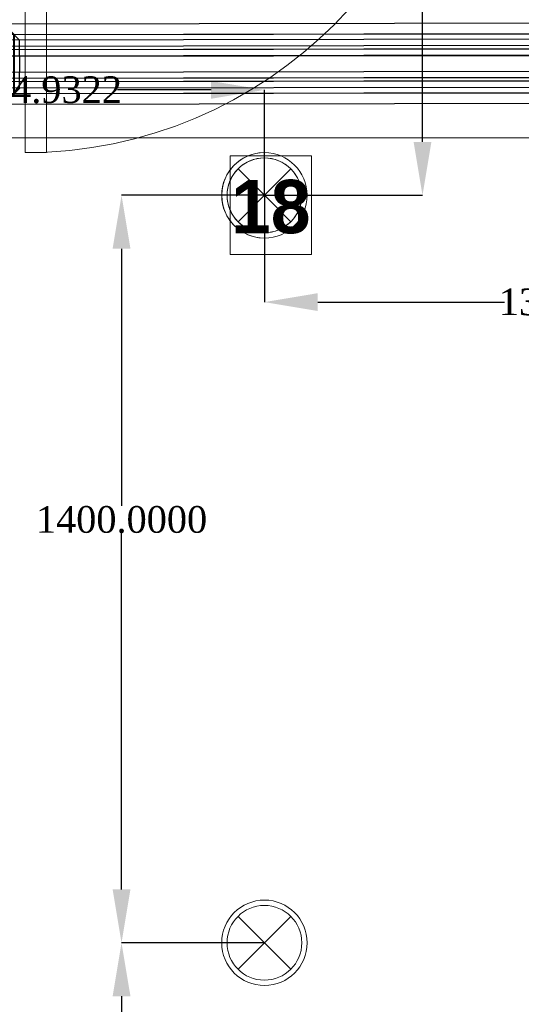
# Model space of a CAD drawing. Header units: millimetres. Extents: x 0 to 88385, y 0 to 41127.
# Tile 127 of 244: x 73609 to 74549, y 18373 to 20217. Entities that reach past the tile are written whole.
import ezdxf

# ---------------------------------------------------------------- set-up
doc = ezdxf.new("R2010")
doc.units = ezdxf.units.MM
doc.header["$MEASUREMENT"] = 0
doc.set_wipeout_variables(frame=1)
for name, color, linetype in [('- განათება', 7, 'Continuous'), ('- მექანიკური ნაწილი', 7, 'Continuous'), ('Edges', 7, 'Continuous'), ('New_Structural - Bearing', 7, 'Continuous')]:
    doc.layers.add(name, color=color, linetype=linetype)
for name, color, linetype, lineweight in [('2D Drafting - General_Pen_No__2', 8, 'Continuous', 15), ('New_Annotation - Text_Pen_No__20', 1, 'Continuous', 0), ('New_Archicad Doors_Pen_No__1', 7, 'Continuous', 13)]:
    doc.layers.add(name, color=color, linetype=linetype, lineweight=lineweight)
doc.layers.add('New_Interior - Lamp_Pen_No__77', color=7, linetype='Continuous', lineweight=20, true_color=0xffeb28)
doc.styles.add('GENERATED_STYLE_3', font='txt')
doc.styles.get("Standard").update_dxf_attribs({"font": 'sylfaen.ttf'})
doc.dimstyles.get("Standard").update_dxf_attribs({"dimtxt": 0.18, "dimasz": 0.18, "dimexe": 0.18, "dimexo": 0.0625, "dimgap": 0.09, "dimtad": 0, "dimtih": 1, "dimtoh": 1, "dimdec": 4, "dimzin": 0, "dimdsep": 46, "dimtxsty": 'Standard', "dimcen": 0.09, "dimadec": 0, "dimazin": 0, "dimtfac": 1, "dimtdec": 4, "dimtofl": 0, "dimtmove": 0, "dimatfit": 3, "dimfxl": 1, "dimtolj": 1, "dimtzin": 0, "dimarcsym": 0})

# ---------------------------------------------------------------- blocks, each defined once
blk = doc.blocks.new('Door_3')
at = {"layer": 'New_Archicad Doors_Pen_No__1', "color": 7, "linetype": 'Continuous', "lineweight": 13}
for p, q in [((370, 0), (370, 820)), ((370, 820), (410, 820)), ((410, 820), (410, 0)), ((-487, 0), (-487, 19)), ((-487, 19), (-437, 19)), ((-437, 19), (-437, 0)), ((437, 19), (487, 19)), ((437, 0), (437, 19)), ((487, 19), (487, 0)), ((-437, 0), (-487, 0)), ((-450, 0), (-487, 0)), ((-450, 0), (-487, 0)), ((-410, 0), (-450, 0)), ((-450, 0), (-450, -115)), ((-450, 0), (-450, -10)), ((-450, 0), (-450, -10)), ((-410, -115), (-410, 0)), ((410, 0), (370, 0)), ((450, 0), (410, 0)), ((410, 0), (410, -115)), ((487, 0), (437, 0)), ((450, -115), (450, 0)), ((450, 0), (450, -10)), ((450, 0), (450, -10)), ((450, 0), (487, 0)), ((450, 0), (487, 0)), ((-450, -10), (-450, -90)), ((-450, -10), (-450, -90)), ((450, -10), (450, -90)), ((450, -10), (450, -90)), ((-450, -90), (-450, -100)), ((-450, -90), (-450, -100)), ((450, -90), (450, -100)), ((450, -90), (450, -100)), ((-487, -119), (-487, -100)), ((-487, -100), (-437, -100)), ((-450, -100), (-487, -100)), ((-450, -100), (-487, -100)), ((-437, -100), (-437, -119)), ((437, -100), (487, -100)), ((437, -119), (437, -100)), ((450, -100), (487, -100)), ((450, -100), (487, -100)), ((487, -100), (487, -119)), ((-437, -119), (-487, -119)), ((-450, -115), (-410, -115)), ((410, -115), (450, -115)), ((487, -119), (437, -119))]:
    blk.add_line(p, q, dxfattribs=at)
blk.add_arc((410, 0), 820, 90, 180, dxfattribs=at)
blk = doc.blocks.new('Wall_46', base_point=(2382.1, 20888))
at = {"layer": 'New_Archicad Doors_Pen_No__1', "color": 7, "linetype": 'Continuous', "lineweight": 13, "zscale": 1000, "rotation": 180}
blk.add_blockref('Door_3', (-10211.1, 20788), dxfattribs=at)
blk = doc.blocks.new('lineardiffplan')
at = {"layer": 'Edges'}
for p, q in [((392.8, 274.9), (392.8, 274.6)), ((393.1, 274.9), (392.8, 274.9)), ((422.8, 244.9), (392.8, 274.9)), ((392.8, 274.6), (392.9, 274.5)), ((392.9, 125.2), (392.9, 274.5)), ((412.4, 255), (392.9, 274.5)), ((393.1, 274.9), (393.2, 274.8)), ((393.2, 274.8), (412.7, 255.3)), ((1462.8, 244.9), (1492.8, 274.9)), ((1472.9, 255.3), (1492.4, 274.8)), ((1473.2, 254.9), (1492.8, 274.5)), ((1492.4, 274.8), (1492.5, 274.9)), ((1492.8, 274.9), (1492.5, 274.9)), ((1492.8, 274.5), (1492.8, 274.9)), ((1492.8, 274.5), (1492.8, 274.5)), ((1492.8, 125.4), (1492.8, 274.5)), ((1492.8, 255.3), (392.9, 255.3)), ((392.9, 254.9), (1492.8, 254.9)), ((392.9, 244.9), (1492.8, 244.9)), ((412.4, 144.7), (412.4, 255)), ((412.8, 254.6), (412.4, 255)), ((412.7, 255.3), (413.1, 254.9)), ((412.8, 145.1), (412.8, 254.6)), ((412.8, 254.6), (422.8, 244.6)), ((413.1, 254.9), (423.1, 244.9)), ((422.8, 244.6), (422.8, 244.9)), ((422.8, 244.9), (423.1, 244.9)), ((422.8, 244.6), (422.8, 244.6)), ((422.8, 244.6), (422.8, 233.2)), ((423.1, 244.9), (423.1, 244.9)), ((1472.5, 254.9), (1462.5, 244.9)), ((1462.5, 244.9), (1462.5, 244.9)), ((1462.5, 244.9), (1462.8, 244.9)), ((1462.8, 244.9), (1462.9, 244.6)), ((1462.8, 244.5), (1462.9, 244.6)), ((1462.8, 233.2), (1462.8, 244.5)), ((1462.9, 244.6), (1472.8, 254.5)), ((1472.9, 255.3), (1472.5, 254.9)), ((1472.8, 254.5), (1473.2, 254.9)), ((1472.8, 254.5), (1472.8, 145.3)), ((1473.2, 144.9), (1473.2, 254.9)), ((392.9, 233.2), (1492.8, 233.2)), ((392.9, 233), (1492.8, 233)), ((392.9, 226.8), (1492.8, 226.8)), ((392.9, 226.5), (1492.8, 226.5)), ((422.8, 233), (422.8, 233.2)), ((422.8, 226.8), (422.8, 233)), ((422.8, 226.5), (422.8, 226.8)), ((422.8, 214.9), (422.8, 226.5)), ((1462.8, 233), (1462.8, 233.2)), ((1462.8, 226.8), (1462.8, 233)), ((1462.8, 226.5), (1462.8, 226.8)), ((1462.8, 214.9), (1462.8, 226.5)), ((392.9, 214.9), (1492.8, 214.9)), ((1492.8, 214.8), (392.9, 214.8)), ((422.4, 214.9), (422.3, 214.9)), ((422.8, 214.9), (422.4, 214.9)), ((422.8, 184.9), (422.8, 214.9)), ((423.2, 214.9), (422.8, 214.9)), ((423.2, 214.8), (422.8, 214.9)), ((423.2, 214.8), (423.2, 214.9)), ((423.2, 214.8), (423.2, 184.9)), ((1462.8, 214.9), (1462.4, 214.9)), ((1462.4, 214.9), (1462.4, 214.8)), ((1462.8, 214.9), (1462.4, 214.8)), ((1462.4, 184.9), (1462.4, 214.8)), ((1462.8, 214.9), (1462.8, 184.9)), ((1462.8, 214.9), (1463.2, 214.9)), ((1463.2, 214.9), (1463.3, 214.9)), ((1492.8, 184.9), (392.9, 184.9)), ((422.4, 184.9), (422.3, 184.9)), ((422.8, 184.9), (422.4, 184.9)), ((422.8, 184.9), (423.2, 184.9)), ((422.8, 173.2), (422.8, 184.9)), ((1462.4, 184.9), (1462.8, 184.9)), ((1462.8, 173.2), (1462.8, 184.9)), ((1463.2, 184.9), (1462.8, 184.9)), ((1463.2, 184.9), (1463.3, 184.9)), ((392.9, 173.2), (1492.8, 173.2)), ((392.9, 173), (1492.8, 173)), ((392.9, 166.8), (1492.8, 166.8)), ((392.9, 166.5), (1492.8, 166.5)), ((422.8, 173), (422.8, 173.2)), ((422.8, 173), (422.8, 166.8)), ((422.8, 166.5), (422.8, 166.8)), ((422.8, 155.1), (422.8, 166.5)), ((1462.8, 173), (1462.8, 173.2)), ((1462.8, 166.8), (1462.8, 173)), ((1462.8, 166.5), (1462.8, 166.8)), ((1462.8, 155.3), (1462.8, 166.5)), ((392.8, 124.9), (422.8, 154.9)), ((392.9, 154.9), (1492.8, 154.9)), ((412.8, 145.1), (422.8, 155.1)), ((423.1, 154.8), (413.1, 144.9)), ((422.8, 154.9), (422.8, 155.1)), ((422.8, 155.1), (422.8, 155.1)), ((423.1, 154.8), (422.8, 154.9)), ((423.1, 154.8), (423.1, 154.9)), ((1462.5, 154.8), (1462.4, 154.9)), ((1462.8, 154.9), (1462.5, 154.8)), ((1462.5, 154.8), (1472.4, 144.9)), ((1462.9, 155.2), (1462.8, 155.3)), ((1462.9, 155.2), (1462.8, 154.9)), ((1462.8, 154.9), (1492.8, 124.9)), ((1472.8, 145.3), (1462.9, 155.2)), ((1492.8, 144.9), (392.9, 144.9)), ((392.9, 125.2), (412.4, 144.7)), ((392.9, 144.5), (1492.8, 144.5)), ((412.7, 144.5), (393.2, 124.9)), ((412.8, 145.1), (412.4, 144.7)), ((412.7, 144.5), (413.1, 144.9)), ((1472.4, 144.9), (1472.8, 144.5)), ((1473.2, 144.9), (1472.8, 145.3)), ((1472.8, 144.5), (1492.4, 124.9)), ((1473.2, 144.9), (1492.8, 125.4)), ((392.9, 125.2), (392.8, 125.1)), ((392.8, 125.1), (392.8, 124.9)), ((392.8, 124.9), (393.1, 124.9)), ((393.2, 124.9), (393.1, 124.9)), ((1492.4, 124.9), (1492.8, 124.9)), ((1492.4, 124.9), (1492.4, 124.9)), ((1492.8, 125.3), (1492.8, 125.4)), ((1492.8, 124.9), (1492.8, 125.3))]:
    blk.add_line(p, q, dxfattribs=at)
blk.add_lwpolyline([(393.2, 274.8), (1492.8, 274.8), (1492.8, 124.9), (393.2, 124.9)], close=True, dxfattribs=at)
blk = doc.blocks.new('Recessed Spot')
at = {"layer": 'New_Interior - Lamp_Pen_No__77', "color": 2, "linetype": 'Continuous', "lineweight": 20, "true_color": 0xffeb28}
for q in [(-49.5, 49.5), (49.5, 49.5), (-49.5, -49.5), (49.5, -49.5)]:
    blk.add_line((0, 0), q, dxfattribs=at)
at = {"layer": 'New_Interior - Lamp_Pen_No__77', "color": 2, "linetype": 'Continuous', "lineweight": 20, "true_color": 0xffeb28, "flags": 128}
blk.add_lwpolyline([(80, 0, 1), (-80, 0, 1)], format="xyb", close=True, dxfattribs=at)
at = {"layer": 'New_Interior - Lamp_Pen_No__77', "color": 2, "linetype": 'Continuous', "lineweight": 20, "true_color": 0xffeb28}
blk.add_circle((0, 0), 70, dxfattribs=at)
blk = doc.blocks.new('*D972')
at = {"layer": '- განათება', "color": 0, "lineweight": -2, "transparency": 16777216}
for p, q in [((74067.7, 18488), (73799.8, 18488)), ((73800, 18388), (73800, 17806.1)), ((73800, 17188), (73800, 17754.8)), ((74067.7, 17088), (73799.8, 17088))]:
    blk.add_line(p, q, dxfattribs=at)
at = {"layer": '- განათება', "color": 0, "transparency": 16777216}
for points in [[(73783.3, 18388), (73816.7, 18388), (73800, 18488)], [(73783.3, 17188), (73816.7, 17188), (73800, 17088)]]:
    blk.add_solid(points, dxfattribs=at)
at = {"layer": 'Defpoints', "color": 0, "transparency": 16777216}
for p in [(74067.7, 18488), (73800, 17088), (74067.7, 17088)]:
    blk.add_point(p, dxfattribs=at)
at = {"layer": '- განათება', "color": 0, "transparency": 16777216, "insert": (73800, 17780.4), "char_height": 50, "attachment_point": 5}
blk.add_mtext('\\A1;{\\fSylfaen|b0|i0|c0|p18;1400.0000}', dxfattribs=at)
blk = doc.blocks.new('*D973')
at = {"layer": '- განათება', "color": 0, "lineweight": -2, "transparency": 16777216}
for p, q in [((74067.7, 19888), (73799.8, 19888)), ((73800, 19788), (73800, 19306.1)), ((73800, 18588), (73800, 19254.8)), ((74067.7, 18488), (73799.8, 18488))]:
    blk.add_line(p, q, dxfattribs=at)
at = {"layer": '- განათება', "color": 0, "transparency": 16777216}
for points in [[(73783.3, 19788), (73816.7, 19788), (73800, 19888)], [(73783.3, 18588), (73816.7, 18588), (73800, 18488)]]:
    blk.add_solid(points, dxfattribs=at)
at = {"layer": 'Defpoints', "color": 0, "transparency": 16777216}
for p in [(74067.7, 19888), (73800, 18488), (74067.7, 18488)]:
    blk.add_point(p, dxfattribs=at)
at = {"layer": '- განათება', "color": 0, "transparency": 16777216, "insert": (73800, 19280.4), "char_height": 50, "attachment_point": 5}
blk.add_mtext('\\A1;{\\fSylfaen|b0|i0|c0|p18;1400.0000}', dxfattribs=at)
blk = doc.blocks.new('*D977')
at = {"layer": '- განათება', "color": 0, "lineweight": -2, "transparency": 16777216}
for p, q in [((73720.3, 20788), (74364.2, 20788)), ((74364, 20688), (74364, 20391.7)), ((74364, 19988), (74364, 20340.3)), ((74067.8, 19888), (74364.2, 19888))]:
    blk.add_line(p, q, dxfattribs=at)
at = {"layer": '- განათება', "color": 0, "transparency": 16777216}
for points in [[(74347.3, 20688), (74380.7, 20688), (74364, 20788)], [(74347.3, 19988), (74380.7, 19988), (74364, 19888)]]:
    blk.add_solid(points, dxfattribs=at)
at = {"layer": 'Defpoints', "color": 0, "transparency": 16777216}
for p in [(73720.3, 20788), (74067.7, 19888), (74364, 19888)]:
    blk.add_point(p, dxfattribs=at)
at = {"layer": '- განათება', "color": 0, "transparency": 16777216, "insert": (74364, 20366), "char_height": 50, "attachment_point": 5}
blk.add_mtext('\\A1;{\\fSylfaen|b0|i0|c0|p18;900.0000}', dxfattribs=at)
blk = doc.blocks.new('*D978')
at = {"layer": '- განათება', "color": 0, "lineweight": -2, "transparency": 16777216}
for p, q in [((73302.8, 19859.8), (73302.8, 20085.6)), ((73402.8, 20085.4), (73526.1, 20085.4)), ((73967.7, 20085.4), (73792.2, 20085.4)), ((74067.7, 19888), (74067.7, 20085.6))]:
    blk.add_line(p, q, dxfattribs=at)
at = {"layer": '- განათება', "color": 0, "transparency": 16777216}
for points in [[(73402.8, 20102.1), (73402.8, 20068.8), (73302.8, 20085.4)], [(73967.7, 20102.1), (73967.7, 20068.8), (74067.7, 20085.4)]]:
    blk.add_solid(points, dxfattribs=at)
at = {"layer": 'Defpoints', "color": 0, "transparency": 16777216}
for p in [(74067.7, 20085.4), (74067.7, 19888), (73302.8, 19859.7)]:
    blk.add_point(p, dxfattribs=at)
at = {"layer": '- განათება', "color": 0, "transparency": 16777216, "insert": (73659.2, 20085.4), "char_height": 50, "attachment_point": 5}
blk.add_mtext('\\A1;{\\fSylfaen|b0|i0|c0|p18;764.9322}', dxfattribs=at)
blk = doc.blocks.new('*D979')
at = {"layer": '- განათება', "color": 0, "lineweight": -2, "transparency": 16777216}
for p, q in [((74067.7, 19887.9), (74067.7, 19687.8)), ((75367.7, 19887.9), (75367.7, 19687.8)), ((74167.7, 19688), (74517.9, 19688)), ((75267.7, 19688), (74817.1, 19688))]:
    blk.add_line(p, q, dxfattribs=at)
at = {"layer": '- განათება', "color": 0, "transparency": 16777216}
for points in [[(74167.7, 19704.7), (74167.7, 19671.3), (74067.7, 19688)], [(75267.7, 19704.7), (75267.7, 19671.3), (75367.7, 19688)]]:
    blk.add_solid(points, dxfattribs=at)
at = {"layer": 'Defpoints', "color": 0, "transparency": 16777216}
for p in [(74067.7, 19888), (75367.7, 19888), (74067.7, 19688)]:
    blk.add_point(p, dxfattribs=at)
at = {"layer": '- განათება', "color": 0, "transparency": 16777216, "insert": (74667.5, 19688), "char_height": 50, "attachment_point": 5}
blk.add_mtext('\\A1;{\\fSylfaen|b0|i0|c0|p18;1300.0000}', dxfattribs=at)
blk = doc.blocks.new('AVARIULI GANATEBA')
at = {"layer": '- განათება', "color": 3, "linetype": 'Continuous', "lineweight": 20}
for q in [(-49.5, 49.5), (49.5, 49.5), (-49.5, -49.5), (49.5, -49.5)]:
    blk.add_line((0, 0), q, dxfattribs=at)
for major_axis, start_param, end_param in [((56.6, 56.6), 0.785398, 3.926991), ((56.6, 56.6), 3.926991, 7.068583), ((-49.5, 49.5), 2.356194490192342, 8.639379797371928)]:
    blk.add_ellipse((0, 0), major_axis=major_axis, ratio=1, start_param=start_param, end_param=end_param, dxfattribs=at)

msp = doc.modelspace()

# ---------------------------------------------------------------- linework, layer by layer
at = {"layer": '2D Drafting - General_Pen_No__2', "color": 116, "true_color": 0x136734}
msp.add_lwpolyline([(50571.52795, 19995.50001), (88003.5, 19995.50001)], dxfattribs=at)

# ---------------------------------------------------------------- block references
at = {"layer": '- განათება', "color": 2, "linetype": 'Continuous', "lineweight": 20, "true_color": 0xffeb28, "zscale": 1000}
msp.add_blockref('Recessed Spot', (74067.74478, 18487.98097), dxfattribs=at)
at = {"layer": '- მექანიკური ნაწილი', "xscale": -1, "rotation": 0.08827330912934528}
msp.add_blockref('lineardiffplan', (75071.86027, 19936.05034), dxfattribs=at)
at = {"layer": 'New_Structural - Bearing', "color": 7, "lineweight": 35}
msp.add_blockref('Wall_46', (86622.37834, 20887.98097), dxfattribs=at)

# ---------------------------------------------------------------- dimensions: what is measured, and where the dimension line sits
at = {"layer": '- განათება', "color": 1}
dim = msp.add_linear_dim(base=(73800.00981, 17087.98097), p1=(74067.74478, 18487.98097), p2=(74067.74478, 17087.98097), angle=270, text='{\\fSylfaen|b0|i0|c0|p18;<>}', dimstyle='Standard', override={"dimtxt": 50, "dimasz": 100}, dxfattribs=at)
dim.commit()
dim.dimension.update_dxf_attribs({"geometry": '*D972', "text_midpoint": (73800.00981, 17780.41604), "dimtype": 160})

# ---------------------------------------------------------------- next in the draw order: wipeouts: each hides what was drawn before it
at = {"color": 1, "linetype": 'Continuous', "lineweight": 0, "ltscale": 111535.51202}
msp.add_wipeout([(74003.66187, 19776.98963), (74155.80734, 19776.98963), (74155.80734, 19961.83819), (74003.66187, 19961.83819)], dxfattribs=at).dxf.layer = 'New_Annotation - Text_Pen_No__20'

# ---------------------------------------------------------------- next in the draw order: linework, layer by layer
at = {"layer": 'New_Annotation - Text_Pen_No__20', "color": 1, "linetype": 'Continuous', "lineweight": 0, "flags": 128}
msp.add_lwpolyline([(74003.66187, 19776.98963), (74155.80734, 19776.98963), (74155.80734, 19961.83819), (74003.66187, 19961.83819), (74003.66187, 19776.98963)], close=True, dxfattribs=at)

# ---------------------------------------------------------------- next in the draw order: block references
at = {"layer": '- განათება', "color": 1}
msp.add_blockref('AVARIULI GANATEBA', (74067.74478, 19887.98097), dxfattribs=at)
at = {"layer": '- განათება', "color": 2, "linetype": 'Continuous', "lineweight": 20, "true_color": 0xffeb28, "zscale": 1000}
msp.add_blockref('Recessed Spot', (74067.74478, 19887.98097), dxfattribs=at)

# ---------------------------------------------------------------- next in the draw order: texts
at = {"layer": 'New_Annotation - Text_Pen_No__20', "color": 1, "linetype": 'Continuous', "lineweight": 0, "insert": (74079.7346, 19916.91699), "char_height": 100, "attachment_point": 2, "style": 'GENERATED_STYLE_3'}
msp.add_mtext('\\A1;{\\pqc;\\fBOG 2018|b1|i0|c0|p0;\\W1.000000;18}', dxfattribs=at)

# ---------------------------------------------------------------- next in the draw order: dimensions: what is measured, and where the dimension line sits
at = {"layer": '- განათება', "color": 1}
for base, p1, p2, angle, picture, middle in [((74364.00981, 19887.98097), (73720.26118, 20787.98097), (74067.74478, 19887.98097), 270, '*D977', (74364.00981, 20366)), ((73800.00981, 18487.98097), (74067.74478, 19887.98097), (74067.74478, 18487.98097), 270, '*D973', (73800.00981, 19280.41604)), ((74067.74478, 19688), (75367.74478, 19887.98097), (74067.74478, 19887.98097), 180, '*D979', (74667.50981, 19688))]:
    dim = msp.add_linear_dim(base=base, p1=p1, p2=p2, angle=angle, text='{\\fSylfaen|b0|i0|c0|p18;<>}', dimstyle='Standard', override={"dimtxt": 50, "dimasz": 100}, dxfattribs=at)
    dim.commit()
    dim.dimension.update_dxf_attribs({"geometry": picture, "text_midpoint": middle, "dimtype": 160})
dim = msp.add_linear_dim(base=(74067.74478, 20085.4192), p1=(73302.81257, 19859.7392), p2=(74067.74478, 19887.98097), text='{\\fSylfaen|b0|i0|c0|p18;<>}', dimstyle='Standard', override={"dimtxt": 50, "dimasz": 100}, dxfattribs=at)
dim.commit()
dim.dimension.update_dxf_attribs({"geometry": '*D978', "text_midpoint": (73659.16541, 20085.4192), "dimtype": 160})

doc.saveas('drawing.dxf')
